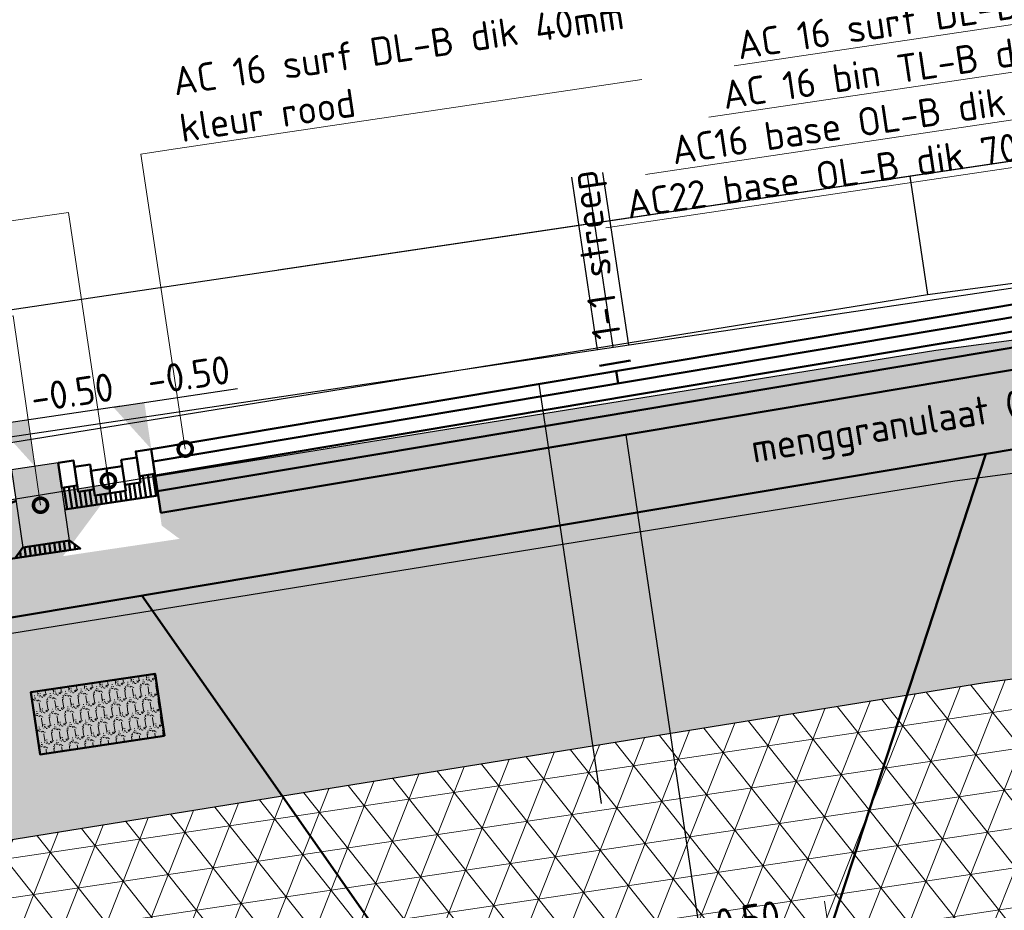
# Model space of a CAD drawing. Header units: metres. Extents: x 0 to 269924, y 0 to 933292.
# Tile 60 of 247: x 133862.5 to 133865.63, y 465862.05 to 465864.89. Entities that reach past the tile are written whole.
import ezdxf
from ezdxf import colors
from ezdxf.entities.mleader import LeaderData, LeaderLine
from ezdxf.math import Vec2, Vec3

# ---------------------------------------------------------------- set-up
doc = ezdxf.new("R2010")
doc.units = ezdxf.units.M
doc.linetypes.add('AL-NAP_LIJN', pattern=[15.25, 12, -1.5, 0.25, -1.5])
for name, color, linetype, lineweight in [('B-WE-GW-GROND-AD-50', 253, 'Continuous', 18), ('B-WE-MO-BODEM-AD-50', 253, 'Continuous', 18), ('B-WE-VH-VERHARDING-GD', 253, 'Continuous', 25), ('B-WE-VH-VERHARDING_FUNDERING-AD-50', 253, 'Continuous', 18), ('N-WE-GW-SLEUF-GD', 90, 'Continuous', 50), ('N-WE-KL-ET_LS_OV_LICHTMAST-S', 190, 'Continuous', 25), ('N-WE-VH-KANTOPSLUITING_OPSLUITBAND-SD', 150, 'Continuous', 25), ('N-WE-VH-M', 7, 'Continuous', 18), ('N-WE-VH-VERHARDING-GD', 7, 'Continuous', 50), ('N-WE-VH-VERHARDING-T18', 10, 'Continuous', 18), ('X-XX-AL-NAP-GD', 7, 'AL-NAP_LIJN', 25), ('X-XX-AL-PEILMAAT-SD', 7, 'Continuous', 25)]:
    doc.layers.add(name, color=color, linetype=linetype, lineweight=lineweight)
doc.layers.add('N-WE-KL-TRACE-GD', color=30, linetype='Continuous', lineweight=50, true_color=0xff7f00)
doc.layers.add('N-WE-OG-ZONE_LEIDINGSTROOK-AD-50', color=30, linetype='Continuous', lineweight=18, true_color=0xff7f00)
doc.layers.add('X-XX-AL-HULPLIJN-GD', color=30, linetype='Continuous', lineweight=25, plot=False)
doc.styles.add('NLCS-ISO', font='NLCS-ISO.ttf')
doc.styles.add('NLCS-ISO-M200-T18', font='NLCS-ISO.ttf', dxfattribs={"height": 0.36})
doc.styles.add('NLCS-ISO-M50-T18', font='NLCS-ISO.ttf', dxfattribs={"height": 0.09000000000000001})
doc.dimstyles.new('NLCS-M50-T18-SCHRAP_L2_H2', dxfattribs={"dimscale": 0.05, "dimtxt": 2.5, "dimasz": 1.008, "dimexe": 2, "dimexo": 2, "dimgap": 0.7, "dimtad": 1, "dimzin": 0, "dimdsep": 46, "dimtxsty": 'NLCS-ISO-M50-T18', "dimblk": 'OBLIQUE', "dimcen": 0, "dimdle": 2, "dimclrd": 256, "dimclre": 256, "dimclrt": 10, "dimazin": 0, "dimtfac": 1, "dimtdec": 3, "dimtofl": 0, "dimtmove": 0, "dimatfit": 3, "dimldrblk": 'OBLIQUE', "dimfxl": 2, "dimfxlon": 1, "dimtfillclr": 256, "dimtolj": 1, "dimtzin": 0, "dimlwd": -1, "dimlwe": -1, "dimarcsym": 0})

# ---------------------------------------------------------------- blocks, each defined once
blk = doc.blocks.new('*U365')
blk.add_hatch(color=8).paths.add_polyline_path([(0.1499999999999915, -0.25), (-1.530808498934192e-17, -0.25), (1.530808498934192e-17, 3.749399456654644e-33), (0.1499999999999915, -1.836970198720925e-17)])
at = {"layer": 'N-WE-VH-VERHARDING-GD', "linetype": 'Continuous'}
h = blk.add_hatch(dxfattribs=at)
h.set_pattern_fill('ANSI31', color=256, scale=0.005, angle=45, style=0)
h.set_pattern_definition([(90, (89116.59644468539, 436374.8204160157), (-0.01587500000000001, 3.469446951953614e-18), [])])
h.paths.add_polyline_path([(0.1499999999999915, -0.25), (-2.329160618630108e-11, -0.2500000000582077), (-0.03000000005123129, -0.2800000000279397), (0.1799999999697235, -0.2800000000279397)])
at = {"flags": 128}
blk.add_lwpolyline([(0.1499999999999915, -0.25), (-1.530808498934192e-17, -0.25), (1.530808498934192e-17, 3.749399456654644e-33), (0.1499999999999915, -1.836970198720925e-17)], close=True, dxfattribs=at)
at = {"layer": 'N-WE-VH-VERHARDING-GD', "linetype": 'Continuous'}
for p, q in [((0.3499999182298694, -0.1499999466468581), (0.1499999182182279, -0.09999994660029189)), ((0.4499999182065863, -0.279999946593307), (0.3499999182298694, -0.1499999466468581)), ((0.1799999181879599, -0.2799999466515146), (0.4499999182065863, -0.279999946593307))]:
    blk.add_line(p, q, dxfattribs=at)
at = {"layer": 'N-WE-VH-VERHARDING-GD', "linetype": 'Continuous', "flags": 128}
blk.add_lwpolyline([(0.1499999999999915, -0.25), (-2.329160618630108e-11, -0.2500000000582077), (-0.03000000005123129, -0.2800000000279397), (0.1799999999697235, -0.2800000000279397)], close=True, dxfattribs=at)
blk = doc.blocks.new('_Oblique')
at = {"color": 0, "linetype": 'ByBlock', "lineweight": -2}
blk.add_line((-0.5, -0.5), (0.5, 0.5), dxfattribs=at)
blk = doc.blocks.new('*D394')
at = {"layer": 'Defpoints', "color": 0, "transparency": 16777216}
for p in [(-1.650000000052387, -0.0283636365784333), (-4.151816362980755, -0.07568177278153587), (-4.151816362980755, -3.084751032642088)]:
    blk.add_point(p, dxfattribs=at)
at = {"layer": 'N-WE-VH-VERHARDING-GD', "transparency": 16777216}
for p, q in [((-4.151816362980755, -2.984751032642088), (-4.151816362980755, -3.184751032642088)), ((-1.650000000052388, -2.984751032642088), (-1.650000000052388, -3.184751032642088)), ((-1.550000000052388, -3.084751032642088), (-4.251816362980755, -3.084751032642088))]:
    blk.add_line(p, q, dxfattribs=at)
at = {"layer": 'N-WE-VH-VERHARDING-GD', "transparency": 16777216, "xscale": 0.0504, "yscale": 0.0504, "zscale": 0.0504, "rotation": 180}
blk.add_blockref('_Oblique', (-4.151816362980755, -3.084751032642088), dxfattribs=at)
at = {"layer": 'N-WE-VH-VERHARDING-GD', "transparency": 16777216, "xscale": 0.0504, "yscale": 0.0504, "zscale": 0.0504}
blk.add_blockref('_Oblique', (-1.650000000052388, -3.084751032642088), dxfattribs=at)
at = {"layer": 'N-WE-VH-VERHARDING-GD', "color": 10, "transparency": 16777216, "insert": (-2.900908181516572, -2.929751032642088), "char_height": 0.09000000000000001, "attachment_point": 5, "style": 'NLCS-ISO-M50-T18'}
blk.add_mtext('\\A1;rijbaan\\P2.50', dxfattribs=at)
blk = doc.blocks.new('*D395')
at = {"layer": 'Defpoints', "color": 0, "transparency": 16777216}
for p in [(-4.151816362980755, -0.07568177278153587), (-5.650000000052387, -0.1040000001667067), (-5.650000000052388, -3.084751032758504)]:
    blk.add_point(p, dxfattribs=at)
at = {"layer": 'N-WE-VH-VERHARDING-GD', "transparency": 16777216}
for p, q in [((-5.650000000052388, -2.984751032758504), (-5.650000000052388, -3.184751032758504)), ((-4.151816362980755, -2.984751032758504), (-4.151816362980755, -3.184751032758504)), ((-4.051816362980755, -3.084751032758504), (-5.750000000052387, -3.084751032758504))]:
    blk.add_line(p, q, dxfattribs=at)
at = {"layer": 'N-WE-VH-VERHARDING-GD', "transparency": 16777216, "xscale": 0.0504, "yscale": 0.0504, "zscale": 0.0504, "rotation": 180}
blk.add_blockref('_Oblique', (-5.650000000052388, -3.084751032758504), dxfattribs=at)
at = {"layer": 'N-WE-VH-VERHARDING-GD', "transparency": 16777216, "xscale": 0.0504, "yscale": 0.0504, "zscale": 0.0504}
blk.add_blockref('_Oblique', (-4.151816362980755, -3.084751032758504), dxfattribs=at)
at = {"layer": 'N-WE-VH-VERHARDING-GD', "color": 10, "transparency": 16777216, "insert": (-4.900908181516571, -2.929751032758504), "char_height": 0.09000000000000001, "attachment_point": 5, "style": 'NLCS-ISO-M50-T18'}
blk.add_mtext('\\A1;rijstrook\\P1.50', dxfattribs=at)
blk = doc.blocks.new('_DotSmall')
at = {"color": 0, "linetype": 'ByBlock', "const_width": 0.5}
blk.add_lwpolyline([(-0.0625, 0, 1), (0.0625, 0, 1)], format="xyb", close=True, dxfattribs=at)
blk = doc.blocks.new('*D397')
at = {"layer": 'Defpoints', "color": 0, "transparency": 16777216}
for p in [(-5.949999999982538, -0.1040000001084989), (-5.650000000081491, -0.1040000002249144), (-5.949999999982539, -3.084751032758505)]:
    blk.add_point(p, dxfattribs=at)
at = {"layer": 'N-WE-VH-VERHARDING-GD', "transparency": 16777216}
for p, q in [((-5.949999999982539, -2.984751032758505), (-5.949999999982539, -3.184751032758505)), ((-5.650000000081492, -2.984751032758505), (-5.650000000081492, -3.184751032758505)), ((-5.550000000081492, -3.084751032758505), (-6.049999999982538, -3.084751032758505))]:
    blk.add_line(p, q, dxfattribs=at)
at = {"layer": 'N-WE-VH-VERHARDING-GD', "transparency": 16777216, "xscale": 0.0504, "yscale": 0.0504, "zscale": 0.0504, "rotation": 180}
blk.add_blockref('_Oblique', (-5.949999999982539, -3.084751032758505), dxfattribs=at)
at = {"layer": 'N-WE-VH-VERHARDING-GD', "transparency": 16777216, "xscale": 0.0504, "yscale": 0.0504, "zscale": 0.0504}
blk.add_blockref('_Oblique', (-5.650000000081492, -3.084751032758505), dxfattribs=at)
at = {"layer": 'N-WE-VH-VERHARDING-GD', "color": 10, "transparency": 16777216, "insert": (-5.800000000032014, -2.929751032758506), "char_height": 0.09000000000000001, "attachment_point": 5, "style": 'NLCS-ISO-M50-T18'}
blk.add_mtext('\\A1;molgoot\\P0.30', dxfattribs=at)
blk = doc.blocks.new('PROFIEL 4')
at = {"layer": 'B-WE-GW-GROND-AD-50'}
h = blk.add_hatch(dxfattribs=at)
h.set_pattern_fill('AGW-GROND_TEELAARDE-SO', color=256, scale=0.05, angle=-8.452767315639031, pattern_type=2)
h.set_pattern_definition([(90, (831.9988096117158, -489.0028720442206), (-0.05, 3.035766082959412e-17), [])])
edge = h.paths.add_edge_path()
edge.add_line((15.455385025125, -0.3400000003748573), (13.455385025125, -0.430000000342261))
edge.add_line((13.455385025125, -0.430000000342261), (13.45452770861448, -0.4846715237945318))
edge.add_line((13.45452770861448, -0.4846715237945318), (13.4526646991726, -0.6034766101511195))
edge.add_line((13.4526646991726, -0.6034766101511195), (13.45256275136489, -0.6099778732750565))
edge.add_line((13.45256275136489, -0.6099778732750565), (13.865925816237, -1.036511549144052))
edge.add_line((13.865925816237, -1.036511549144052), (13.90661290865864, -1.07849501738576))
edge.add_arc((13.93538502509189, -1.070000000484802), 0.02999999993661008, 179.9999998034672, 196.4493262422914, ccw=False)
edge.add_arc((13.93538502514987, -1.07000000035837), 0.02999999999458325, 4.4935291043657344e-08, 180.0000000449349, ccw=False)
edge.add_arc((13.93538502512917, -1.070000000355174), 0.03000000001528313, -108.24611528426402, 3.883201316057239e-08, ccw=False)
edge.add_line((13.92599204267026, -1.098491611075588), (14.50565436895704, -1.696623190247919))
edge.add_line((14.50565436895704, -1.696623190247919), (15.4553850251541, -1.696623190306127))
edge.add_line((15.4553850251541, -1.696623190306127), (15.455385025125, -0.3400000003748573))
edge = h.paths.add_edge_path(flags=16)
edge.add_arc((14.63538502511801, -1.219999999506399), 0.02000000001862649, 0, 360)
edge = h.paths.add_edge_path(flags=16)
edge.add_arc((14.39538502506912, -1.360000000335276), 0.04999999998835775, 0, 360)
edge = h.paths.add_edge_path(flags=16)
edge.add_arc((14.22538502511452, -1.220000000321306), 0.02000000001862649, 0, 360)
edge = h.paths.add_edge_path(flags=16)
edge.add_arc((14.13538502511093, -1.109999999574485), 0.01999999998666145, 180.0000000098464, 299.9999999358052, ccw=False)
edge.add_arc((14.13538502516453, -1.109999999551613), 0.02000000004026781, 59.99999992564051, 180.0000000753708, ccw=False)
edge.add_arc((14.15538502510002, -1.109999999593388), 0.02000000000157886, -1.1394018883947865e-07, 119.999999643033, ccw=False)
edge.add_arc((14.15538502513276, -1.109999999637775), 0.01999999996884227, -120.0000002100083, 1.3219619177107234e-08, ccw=False)
h.paths.add_polyline_path([(7.078332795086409, -0.4200000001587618), (5.758332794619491, -0.4048275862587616), (5.758332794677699, -1.683323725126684), (6.024096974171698, -1.683323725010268), (6.66589223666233, -1.025221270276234), (7.08059071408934, -0.5999858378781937)])
at = {"layer": 'B-WE-MO-BODEM-AD-50'}
h = blk.add_hatch(dxfattribs=at)
h.set_pattern_fill('AMO-BODEM_ZAND-SO', color=256, scale=0.05, angle=-1.286799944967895e-09, pattern_type=2)
h.set_pattern_definition([(37.49999999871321, (-133811.2377569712, -466537.521443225), (-0.003149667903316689, 0.09634118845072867), [0, -0.076, 0, -0.08499999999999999, 0, -0.08124999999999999]), (7.499999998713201, (-133811.2377569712, -466537.521443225), (0.08848883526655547, 0.1411073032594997), [0, -0.041, 0, -0.0685, 0, -0.02625]), (327.4999999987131, (-133811.2992569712, -466537.521443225), (0.1557070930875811, 0.0002829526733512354), [0, -0.025, 0, -0.09, 0, -0.1175]), (317.4999999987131, (-133811.2992569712, -466537.521443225), (0.1503063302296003, 0.04388377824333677), [0, -0.0125, 0, -0.05899999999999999, 0, -0.06749999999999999])])
h.paths.add_polyline_path([(10.2648989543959, -1.630122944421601), (14.50565436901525, -1.696623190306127), (13.92599204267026, -1.098491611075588, -0.2461073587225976), (13.90661290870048, -1.07849501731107), (13.8659258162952, -1.036511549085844), (13.44597744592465, -1.029926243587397), (10.26591813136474, -0.9800590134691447), (7.085859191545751, -1.019952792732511), (6.66589223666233, -1.025221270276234), (6.024096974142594, -1.683323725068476)])
h.paths.add_polyline_path([(13.5353850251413, -1.209999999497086, -1), (13.49538502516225, -1.209999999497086, -1)], flags=16)
h.paths.add_polyline_path([(13.6253850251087, -1.209999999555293, -1), (13.58538502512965, -1.209999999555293, -1)], flags=16)
h.paths.add_polyline_path([(14.29538502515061, -1.53000000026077, -1), (14.21538502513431, -1.53000000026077, -1)], flags=16)
h = blk.add_hatch(dxfattribs=at)
h.set_pattern_fill('AVH-FUNDERING_EPS-SO', color=256, scale=0.025, angle=-8.452767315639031, pattern_type=2)
h.set_pattern_definition([(359.9999999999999, (831.9988096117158, -489.0028720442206), (6.938893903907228e-17, 0.125), []), (59.99999999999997, (831.9988096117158, -489.0028720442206), (-0.1082531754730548, 0.06250000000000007), []), (120, (831.9988096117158, -489.0028720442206), (-0.1082531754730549, -0.06249999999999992), [])])
h.paths.add_polyline_path([(6.024096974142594, -1.683323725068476), (5.758332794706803, -1.686657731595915), (5.758332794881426, -4.233123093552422), (15.45538502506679, -4.229532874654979), (15.455385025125, -1.696623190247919), (14.50565436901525, -1.696623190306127), (10.2648989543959, -1.630122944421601)])
at = {"layer": 'B-WE-VH-VERHARDING_FUNDERING-AD-50'}
h = blk.add_hatch(dxfattribs=at)
h.set_pattern_fill('AVH-FUNDERING_02-SO', color=256, scale=0.25, angle=-1.286799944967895e-09, pattern_type=2)
h.set_pattern_definition([(359.9999999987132, (-451.8698702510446, -5.988449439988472), (0.2500000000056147, 0.2499999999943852), [0.03124999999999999, -0.2187499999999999]), (90, (-451.8698702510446, -5.988449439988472), (-0.2499999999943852, 0.2500000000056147), [0.03125, -0.21875]), (134.9999999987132, (-451.8386202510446, -5.988449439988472), (-0.2499999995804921, 5.614737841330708e-12), [0.044194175, -0.3093592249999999]), (359.9999999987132, (-451.8386202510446, -5.847824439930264), (0.2500000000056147, 0.2499999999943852), [0.03124999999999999, -0.2187499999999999]), (44.99999999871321, (-451.8229952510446, -5.863449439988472), (5.6147239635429e-12, 0.2499999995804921), [0.022097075, -0.3314563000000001]), (134.9999999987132, (-451.8229952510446, -5.863449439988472), (-0.2499999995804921, 5.614737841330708e-12), [0.022097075, -0.3314563]), (359.9999999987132, (-451.7448702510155, -5.785324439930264), (0.2500000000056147, 0.2499999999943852), [0.04419417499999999, -0.2058058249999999]), (44.99999999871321, (-451.7448702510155, -5.785324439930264), (5.6147239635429e-12, 0.2499999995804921), [0.03125000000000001, -0.3223034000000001]), (134.9999999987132, (-451.700676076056, -5.785324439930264), (-0.2499999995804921, 5.614737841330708e-12), [0.03125, -0.3223034]), (90, (-451.6979952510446, -5.925949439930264), (-0.2499999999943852, 0.2500000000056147), [0.03125, -0.21875]), (44.99999999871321, (-451.6979952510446, -5.925949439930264), (5.6147239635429e-12, 0.2499999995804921), [0.022097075, -0.3314563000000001]), (134.9999999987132, (-451.6823702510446, -5.910324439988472), (-0.2499999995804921, 5.614737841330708e-12), [0.022097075, -0.3314563]), (359.9999999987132, (-451.8386202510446, -5.925949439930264), (0.2500000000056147, 0.2499999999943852), [0.015625, -0.209375]), (359.9999999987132, (-451.6511202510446, -5.863449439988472), (0.2500000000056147, 0.2499999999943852), [0.015625, -0.209375]), (90, (-451.7292452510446, -5.832199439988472), (-0.2499999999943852, 0.2500000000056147), [0.015625, -0.209375]), (134.9999999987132, (-451.6979952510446, -5.972824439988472), (-0.2499999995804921, 5.614737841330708e-12), [0.022097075, -0.3314563]), (134.9999999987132, (-451.8073702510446, -5.800949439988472), (-0.2499999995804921, 5.614737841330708e-12), [0.022097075, -0.3314563]), (44.99999999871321, (-451.7526827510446, -5.906418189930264), (5.6147239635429e-12, 0.2499999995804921), [0.022097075, -0.3314563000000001]), (90, (-451.7839327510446, -5.957199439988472), (-0.2499999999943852, 0.2500000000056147), [0.00390625, -0.24609375]), (90, (-451.7722140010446, -5.851730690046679), (-0.2499999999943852, 0.2500000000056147), [0.00390625, -0.24609375]), (90, (-451.6550265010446, -5.808761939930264), (-0.2499999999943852, 0.2500000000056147), [0.00390625, -0.24609375]), (90, (-451.6511202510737, -5.941574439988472), (-0.2499999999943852, 0.2500000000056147), [0.00390625, -0.24609375])])
h.paths.add_polyline_path([(10.26591813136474, -0.9800590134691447), (13.44597744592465, -1.029926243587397), (13.8659258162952, -1.036511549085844), (13.45256275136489, -0.6099778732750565), (10.26657667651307, -0.5600177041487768), (7.748332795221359, -0.5916090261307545), (7.748332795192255, -0.7499966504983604), (7.798332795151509, -0.7999966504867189), (7.423332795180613, -0.7999966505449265), (7.598332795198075, -0.6249966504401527), (7.598332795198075, -0.5934907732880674), (7.080590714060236, -0.5999858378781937), (6.66589223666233, -1.025221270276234), (7.085859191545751, -1.019952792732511)])
at = {"layer": 'N-WE-OG-ZONE_LEIDINGSTROOK-AD-50'}
h = blk.add_hatch(dxfattribs=at)
h.set_pattern_fill('ARO-ZONE_LEIDINGSTROOK-SO', color=256, scale=0.05, angle=-8.452767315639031, pattern_type=2)
h.set_pattern_definition([(179.9999999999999, (7.25033279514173, -1.265908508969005), (-6.071532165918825e-18, -0.05), [0.002, -0.048]), (165.963757, (7.25233279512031, -1.266408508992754), (-0.05000000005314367, -6.508785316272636e-10), [0.002061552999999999, -0.2040937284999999]), (153.434949, (7.25433279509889, -1.267408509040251), (-0.05000000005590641, -3.781364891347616e-10), [0.002236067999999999, -0.109567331]), (143.130102, (7.256332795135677, -1.268908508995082), (-0.1499999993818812, 0.1000000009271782), [0.0025, -0.2475]), (135, (7.257332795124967, -1.26990850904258), (-0.04999999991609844, 3.469446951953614e-18), [0.0014142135, -0.06929646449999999]), (135, (7.258832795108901, -1.271408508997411), (-0.04999999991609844, 3.469446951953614e-18), [0.0021213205, -0.06858935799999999]), (116.565051, (7.259832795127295, -1.273408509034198), (-0.05000000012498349, 0.05000000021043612), [0.002236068, -0.109567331]), (108.434949, (7.260832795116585, -1.276408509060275), (-0.05000000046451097, 0.09999999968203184), [0.0031622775, -0.1549516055]), (90, (7.260832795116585, -1.278408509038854), (-0.05, 2.602085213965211e-18), [0.002, -0.048]), (0, (7.296332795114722, -1.265908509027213), (0, 0.05), [0.002, -0.048]), (14.036243, (7.294332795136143, -1.266408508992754), (0.1500000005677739, 0.04999999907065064), [0.002061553, -0.2040937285]), (26.56505099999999, (7.292332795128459, -1.267408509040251), (0.05000000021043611, 0.05000000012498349), [0.002236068, -0.109567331]), (36.86989799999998, (7.290332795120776, -1.268908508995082), (0.04999999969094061, 0.05000000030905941), [0.0025, -0.2475]), (45, (7.289332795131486, -1.26990850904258), (8.673617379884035e-19, 0.04999999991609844), [0.0014142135, -0.0692964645]), (45, (7.287832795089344, -1.271408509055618), (8.673617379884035e-19, 0.04999999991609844), [0.0021213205, -0.068589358]), (63.434949, (7.286832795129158, -1.273408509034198), (-3.781364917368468e-10, 0.05000000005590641), [0.002236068, -0.109567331]), (71.565051, (7.285832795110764, -1.276408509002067), (-3.584179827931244e-12, 0.05000000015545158), [0.0031622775, -0.1549516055]), (90, (7.285832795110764, -1.278408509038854), (-0.05, 2.602085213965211e-18), [0.002, -0.048]), (179.9999999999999, (7.275332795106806, -1.310908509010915), (-6.071532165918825e-18, -0.05), [0.002, -0.048]), (194.036243, (7.277332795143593, -1.310408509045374), (-0.1500000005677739, -0.04999999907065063), [0.002061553, -0.2040937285]), (206.565051, (7.279332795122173, -1.309408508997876), (-0.05000000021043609, -0.05000000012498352), [0.002236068, -0.109567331]), (216.8698979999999, (7.281332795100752, -1.307908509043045), (-0.04999999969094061, -0.05000000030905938), [0.0025, -0.2475]), (225, (7.282332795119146, -1.306908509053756), (-8.673617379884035e-18, -0.04999999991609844), [0.0014142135, -0.06929646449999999]), (225, (7.283832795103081, -1.305408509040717), (-8.673617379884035e-18, -0.04999999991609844), [0.0021213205, -0.06858935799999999]), (243.434949, (7.284832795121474, -1.303408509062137), (3.781365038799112e-10, -0.05000000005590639), [0.002236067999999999, -0.109567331]), (251.565051, (7.285832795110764, -1.30040850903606), (3.584157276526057e-12, -0.05000000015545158), [0.003162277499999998, -0.1549516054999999]), (270, (7.285832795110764, -1.298408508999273), (0.05, -8.673617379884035e-18), [0.002, -0.048]), (0, (7.271332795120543, -1.310908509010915), (0, 0.05), [0.002, -0.048]), (345.9637569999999, (7.269332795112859, -1.310408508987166), (0.05000000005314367, 6.508784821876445e-10), [0.002061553, -0.2040937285]), (333.434949, (7.267332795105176, -1.309408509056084), (0.05000000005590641, 3.781364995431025e-10), [0.002236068, -0.109567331]), (323.1301020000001, (7.265332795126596, -1.307908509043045), (0.1499999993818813, -0.1000000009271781), [0.0025, -0.2475]), (314.9999999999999, (7.264332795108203, -1.306908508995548), (0.04999999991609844, -1.474514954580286e-17), [0.0014142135, -0.0692964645]), (314.9999999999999, (7.262832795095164, -1.305408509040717), (0.04999999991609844, -1.474514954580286e-17), [0.0021213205, -0.068589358]), (296.5650509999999, (7.261832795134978, -1.30340850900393), (0.05000000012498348, -0.05000000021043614), [0.002236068, -0.109567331]), (288.434949, (7.260832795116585, -1.30040850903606), (0.05000000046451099, -0.0999999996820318), [0.0031622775, -0.1549516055]), (270, (7.260832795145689, -1.298408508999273), (0.05, -8.673617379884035e-18), [0.002, -0.048]), (90, (7.285832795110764, -1.298408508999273), (-0.05, 2.602085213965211e-18), [0.02, -0.03]), (90, (7.260832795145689, -1.298408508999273), (-0.05, 2.602085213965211e-18), [0.02, -0.03])])
h.paths.add_polyline_path([(7.658332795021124, -1.413408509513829), (7.258332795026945, -1.413408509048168), (7.258332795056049, -1.213408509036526), (7.65833279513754, -1.213408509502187)])
at = {"layer": 'B-WE-VH-VERHARDING-GD'}
for points in [[(7.078332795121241, -0.4200000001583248), (10.26685891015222, -0.3800000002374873), (13.4553850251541, -0.4300000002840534)], [(7.080590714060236, -0.5999858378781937), (10.26657667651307, -0.5600177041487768), (13.45256275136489, -0.6099778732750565)], [(7.080590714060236, -0.5999858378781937), (6.66589223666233, -1.025221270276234), (7.085859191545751, -1.019952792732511), (10.26591813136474, -0.9800590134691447), (13.44597744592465, -1.029926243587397), (13.8659258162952, -1.036511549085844), (13.45256275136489, -0.6099778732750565)], [(13.8659258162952, -1.036511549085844), (14.50565436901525, -1.696623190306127), (10.2648989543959, -1.630122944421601), (6.024096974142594, -1.683323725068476), (6.66589223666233, -1.025221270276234)]]:
    blk.add_lwpolyline(points, dxfattribs=at)
at = {"layer": 'N-WE-KL-TRACE-GD'}
blk.add_lwpolyline([(7.658332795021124, -1.413408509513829), (7.258332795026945, -1.413408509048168), (7.258332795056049, -1.213408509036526), (7.65833279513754, -1.213408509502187)], close=True, dxfattribs=at)
at = {"layer": 'X-XX-AL-HULPLIJN-GD'}
blk.add_lwpolyline([(10.26685891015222, -1.746229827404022e-10), (10.26685891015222, -0.3800000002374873)], dxfattribs=at)
at = {"layer": 'X-XX-AL-NAP-GD'}
blk.add_lwpolyline([(20.23398783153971, 1.688022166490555e-09), (0, 0)], dxfattribs=at)
blk = doc.blocks.new('*D494')
at = {"layer": 'Defpoints', "color": 0, "transparency": 16777216}
for p in [(133865.0761469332, 465861.9844312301), (133865.0761469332, 465861.9844312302), (133864.6414783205, 465861.5078607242)]:
    blk.add_point(p, dxfattribs=at)
at = {"layer": 'N-WE-VH-M', "transparency": 16777216}
for p, q in [((133865.0761469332, 465861.9844312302), (133865.0614475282, 465862.0833449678)), ((133864.5962776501, 465861.8120204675), (133864.5668788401, 465862.0098479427)), ((133864.4826645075, 465861.8962348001), (133865.1750606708, 465861.9991306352))]:
    blk.add_line(p, q, dxfattribs=at)
at = {"layer": 'N-WE-VH-M', "transparency": 16777216, "xscale": 0.0504, "yscale": 0.0504, "zscale": 0.0504}
for p, rotation in [((133865.0761469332, 465861.9844312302), 8.452767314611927), ((133864.5815782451, 465861.9109342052), 188.4527673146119)]:
    blk.add_blockref('_Oblique', p, dxfattribs=dict(at, rotation=rotation))
at = {"layer": 'N-WE-VH-M', "color": 10, "transparency": 16777216, "insert": (133864.8171030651, 465862.0268137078), "char_height": 0.09000000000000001, "attachment_point": 5, "rotation": 8.452767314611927, "style": 'NLCS-ISO-M50-T18'}
blk.add_mtext('\\A1;0.50', dxfattribs=at)
blk = doc.blocks.new('SAL-PEILMAAT_INFRACAD_H01-SOD')
blk.add_line((-2, 3), (6, 3))
blk.add_solid([(-2, 3), (0, 3), (0, 0)])
at = {"style": 'NLCS-ISO'}
blk.add_attdef('...', (0.3999999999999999, 3.399999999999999), '', height=1.8, dxfattribs=at)
blk = doc.blocks.new('dwarsprofiel Muyeveld 50km')
at = {"layer": 'N-WE-VH-VERHARDING-GD', "linetype": 'Continuous'}
h = blk.add_hatch(dxfattribs=at)
h.set_pattern_fill('ANSI31', color=256, scale=0.1, angle=36.54723268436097, style=0)
h.set_pattern_definition([(90, (90742.28864632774, 436974.9657135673), (-0.015875, 8.673617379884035e-19), [])])
h.paths.add_polyline_path([(-5.650000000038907, -0.2539999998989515), (-5.65000000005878, -0.1840000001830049), (-5.700000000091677, -0.1840000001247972), (-5.700000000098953, -0.2040000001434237), (-5.750000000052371, -0.2040000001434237), (-5.750000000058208, -0.2240684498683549), (-5.800000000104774, -0.2240684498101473), (-5.850000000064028, -0.2240684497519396), (-5.850000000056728, -0.204000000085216), (-5.900000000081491, -0.2040000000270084), (-5.900000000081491, -0.1840000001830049), (-5.949999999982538, -0.1840000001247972), (-5.949999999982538, -0.2540000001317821)])
at = {"layer": 'N-WE-VH-VERHARDING-GD'}
for points in [[(-0.1500000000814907, -1.746229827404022e-10), (-5.650000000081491, -0.1040000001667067)], [(-0.1500000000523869, -0.04000715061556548), (-5.650000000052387, -0.1440071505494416)], [(-4.100000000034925, -0.04968644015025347), (-4.200000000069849, -0.05157734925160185)], [(-0.1500000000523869, -0.08501519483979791), (-5.650000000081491, -0.189015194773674)], [(-4.150000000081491, -0.115643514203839), (-4.150000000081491, -0.07563636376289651)], [(-5.750000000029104, -0.1240000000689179), (-5.750000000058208, -0.2240684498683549), (-5.800000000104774, -0.2240684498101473)], [(-5.750000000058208, -0.2040000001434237), (-5.700000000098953, -0.2040000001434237), (-5.700000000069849, -0.1240000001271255), (-5.750000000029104, -0.1240000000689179)], [(-5.650000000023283, -0.3090366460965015), (-5.650000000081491, -0.1040000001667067)], [(-5.800000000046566, -0.1440684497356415), (-5.75, -0.1440684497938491)], [(-0.1500000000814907, -0.1350241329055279), (-5.650000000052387, -0.239024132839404)], [(-0.1500000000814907, -0.2050366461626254), (-5.650000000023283, -0.3090366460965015)], [(0.2999999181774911, -0.279999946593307), (0.2999999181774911, -0.4465722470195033), (-6.399999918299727, -0.5732631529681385), (-6.399999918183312, -0.3839999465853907)], [(-5.950000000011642, -0.2540000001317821), (-5.649999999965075, -0.2539999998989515)]]:
    blk.add_lwpolyline(points, dxfattribs=at)
for points in [[(-5.950000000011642, -0.1040000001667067), (-5.900000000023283, -0.1040000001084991), (-5.899999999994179, -0.1840000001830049), (-5.950000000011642, -0.1840000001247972)], [(-5.900000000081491, -0.1240000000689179), (-5.850000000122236, -0.1239999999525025), (-5.850000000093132, -0.204000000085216), (-5.900000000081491, -0.2040000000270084)], [(-5.650000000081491, -0.1040000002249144), (-5.700000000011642, -0.1040000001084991), (-5.700000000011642, -0.1840000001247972), (-5.649999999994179, -0.1840000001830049)], [(-5.850000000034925, -0.1440684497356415), (-5.800000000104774, -0.1440684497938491), (-5.800000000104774, -0.2240684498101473), (-5.850000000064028, -0.2240684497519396)]]:
    blk.add_lwpolyline(points, close=True, dxfattribs=at)
at = {"layer": 'X-XX-AL-HULPLIJN-GD'}
for points in [[(-4.200000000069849, 0.5559858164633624), (-4.200000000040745, -1.164153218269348e-10)], [(-4.150000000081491, 0.5559858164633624), (-4.150000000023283, -1.164153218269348e-10)], [(-4.100000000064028, 0.5559858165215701), (-4.100000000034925, -5.820766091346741e-11)], [(-0.1500000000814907, 0.3999999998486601), (-7.316134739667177, 0.3999999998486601)], [(-0.1500000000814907, -1.164153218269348e-10), (-7.316134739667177, -1.746229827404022e-10)], [(-4.400000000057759, -0.08036363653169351), (-4.400000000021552, -1.430363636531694)], [(-4.150000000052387, -0.2806730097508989), (-4.149999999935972, -4.621240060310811)]]:
    blk.add_lwpolyline(points, dxfattribs=at)
at = {"layer": 'N-WE-VH-KANTOPSLUITING_OPSLUITBAND-SD', "xscale": -1}
blk.add_blockref('*U365', (-5.949999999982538, -0.1040000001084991), dxfattribs=at)
at = {"layer": 'N-WE-VH-VERHARDING-T18', "char_height": 0.09, "attachment_point": 5, "style": 'NLCS-ISO-M50-T18'}
for s, width, insert, rotation in [('1-1 streep', 2.613124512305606, (-4.150000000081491, 0.3000000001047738), 90.0000000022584), ('menggranulaat 0/31.5 dik 250mm', 2.079466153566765, (-2.8937631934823, -0.3818677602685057), 1.0832820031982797)]:
    blk.add_mtext_dynamic_manual_height_columns(s, width=width, gutter_width=0.45, heights=[0], dxfattribs=dict(at, insert=insert, rotation=rotation))
at = {"layer": 'N-WE-VH-VERHARDING-GD'}
for base, p1, p2, text, picture, middle in [((-4.151816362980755, -3.084751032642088), (-1.650000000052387, -0.02836363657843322), (-4.151816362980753, -0.07568177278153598), 'rijbaan\\P<>', '*D394', (-2.900908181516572, -2.929751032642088)), ((-5.650000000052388, -3.084751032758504), (-4.151816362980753, -0.07568177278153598), (-5.650000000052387, -0.1040000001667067), 'rijstrook\\P<>', '*D395', (-4.900908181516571, -2.929751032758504))]:
    dim = blk.add_linear_dim(base=base, p1=p1, p2=p2, angle=180, text=text, dimstyle='NLCS-M50-T18-SCHRAP_L2_H2', dxfattribs=at)
    dim.commit()
    dim.dimension.update_dxf_attribs({"geometry": picture, "text_midpoint": middle})
dim = blk.add_linear_dim(base=(-5.949999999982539, -3.084751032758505), p1=(-5.650000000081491, -0.1040000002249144), p2=(-5.949999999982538, -0.1040000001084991), angle=180, text='molgoot\\P<>', dimstyle='NLCS-M50-T18-SCHRAP_L2_H2', dxfattribs=at)
dim.commit()
dim.dimension.update_dxf_attribs({"geometry": '*D397', "text_midpoint": (-5.800000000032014, -3.084751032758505), "dimtype": 160})
at = {"layer": 'N-WE-VH-VERHARDING-T18'}
ml = blk.add_multileader_mtext('Standard', dxfattribs=at)
ml.set_content('molgoot 6 strekken straatbakstenen\\Pwaalformaat kleur hardsteen grijs\\Pstelpecie dik 50mm', color=256, style='NLCS-ISO-M50-T18')
ml.set_leader_properties(color=256, linetype='ByLayer', lineweight=-1)
ml.set_arrow_properties(name='DOTSMALL')
ml.build(insert=Vec2(0, 0))
ml.multileader.update_dxf_attribs({"text_left_attachment_type": 5, "text_right_attachment_type": 5, "dogleg_length": 0.09000000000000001, "arrow_head_size": 0.09})
ctx = ml.context
ctx.base_point, ctx.char_height, ctx.arrow_head_size, ctx.landing_gap_size, ctx.plane_origin = Vec3(-8.005000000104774, 0.6797614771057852), 0.09000000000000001, 0.09, 0.04500000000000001, Vec3(-3.802756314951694, -0.09984021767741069)
ctx.left_attachment, ctx.right_attachment = 5, 5
notes = []
notes.append((ctx, [(0, (1, 1, 0), (-5.800000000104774, 0.6797614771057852), (-1, 0), 0.09000000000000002, [(0, [(-5.80000000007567, -0.184068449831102)], 0, [])])]))
ctx.mtext.insert, ctx.mtext.rotation, ctx.mtext.flow_direction = Vec3(-7.960000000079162, 1.096761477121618), -0.1475286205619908, 5
ml = blk.add_multileader_mtext('Standard', dxfattribs=at)
ml.set_content('AC 16 surf DL-B dik 40mm\\Pkleur rood', color=256, style='NLCS-ISO-M50-T18')
ml.set_leader_properties(color=256, linetype='ByLayer', lineweight=-1)
ml.set_arrow_properties(name='DOTSMALL')
ml.build(insert=Vec2(0, 0))
ml.multileader.update_dxf_attribs({"text_left_attachment_type": 5, "text_right_attachment_type": 5, "dogleg_length": 0.09000000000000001, "arrow_head_size": 0.09})
ctx = ml.context
ctx.base_point, ctx.char_height, ctx.arrow_head_size, ctx.landing_gap_size, ctx.plane_origin, ctx.plane_x_axis, ctx.plane_y_axis = Vec3(-5.455119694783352, 0.8297578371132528), 0.09000000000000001, 0.09, 0.04500000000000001, Vec3(-5.642824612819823, -0.2973323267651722), Vec3(1, 2.886468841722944e-12), Vec3(-2.886468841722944e-12, 1)
ctx.left_attachment, ctx.right_attachment = 5, 5
notes.append((ctx, [(0, (1, 1, 0), (-5.545119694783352, 0.829757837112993), (1, 2.886502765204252e-12), 0.09000000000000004, [(0, [(-5.543159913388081, -0.1200813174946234)], 0, [])])]))
ctx.mtext.insert, ctx.mtext.text_direction, ctx.mtext.rotation, ctx.mtext.flow_direction = Vec3(-5.410119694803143, 1.087757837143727), Vec3(1, 2.886468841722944e-12), -0.1475286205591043, 5
ml = blk.add_multileader_mtext('Standard', dxfattribs=at)
ml.set_content('AC 16 surf DL-B dik 40mm', color=256, style='NLCS-ISO-M50-T18')
ml.set_leader_properties(color=256, linetype='ByLayer', lineweight=-1)
ml.set_arrow_properties(name='DOTSMALL')
ml.build(insert=Vec2(0, 0))
ml.multileader.update_dxf_attribs({"text_left_attachment_type": 5, "text_right_attachment_type": 5, "dogleg_length": 0.09000000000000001, "arrow_head_size": 0.09})
ctx = ml.context
ctx.base_point, ctx.char_height, ctx.arrow_head_size, ctx.landing_gap_size, ctx.plane_origin, ctx.plane_x_axis, ctx.plane_y_axis = Vec3(-3.662304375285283, 0.829757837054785), 0.09000000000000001, 0.09, 0.04500000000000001, Vec3(-1.926599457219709, -0.2973323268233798), Vec3(1, 1.942890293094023e-16), Vec3(-1.942890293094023e-16, 1)
ctx.left_attachment, ctx.right_attachment = 5, 5
notes.append((ctx, [(0, (1, 1, 0), (-2.024304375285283, 0.8297578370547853), (-1, -1.927470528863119e-16), 0.09000000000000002, [(0, [(-2.026264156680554, -0.05672525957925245)], 0, [])])]))
ctx.mtext.insert, ctx.mtext.text_direction, ctx.mtext.rotation, ctx.mtext.flow_direction = Vec3(-3.61730437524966, 0.9377578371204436), Vec3(1, 1.942890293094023e-16), -0.1475286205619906, 5
ml = blk.add_multileader_mtext('Standard', dxfattribs=at)
ml.set_content('AC 16 bin TL-B dik 45mm', color=256, style='NLCS-ISO-M50-T18')
ml.set_leader_properties(color=256, linetype='ByLayer', lineweight=-1)
ml.set_arrow_properties(name='DOTSMALL')
ml.build(insert=Vec2(0, 0))
ml.multileader.update_dxf_attribs({"text_left_attachment_type": 5, "text_right_attachment_type": 5, "dogleg_length": 0.09000000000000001, "arrow_head_size": 0.09})
ctx = ml.context
ctx.base_point, ctx.char_height, ctx.arrow_head_size, ctx.landing_gap_size, ctx.plane_origin, ctx.plane_x_axis, ctx.plane_y_axis = Vec3(-3.731304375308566, 0.6797578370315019), 0.09000000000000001, 0.09, 0.04500000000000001, Vec3(-2.076599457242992, -0.4473323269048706), Vec3(1, 1.942890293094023e-16), Vec3(-1.942890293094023e-16, 1)
ctx.left_attachment, ctx.right_attachment = 5, 5
notes.append((ctx, [(0, (1, 1, 0), (-2.174304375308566, 0.6797578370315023), (-1, -1.927470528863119e-16), 0.09000000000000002, [(0, [(-2.176052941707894, -0.104273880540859)], 0, [])])]))
ctx.mtext.insert, ctx.mtext.text_direction, ctx.mtext.rotation, ctx.mtext.flow_direction = Vec3(-3.686304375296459, 0.7877578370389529), Vec3(1, 1.942890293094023e-16), -0.1475286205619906, 5
ml = blk.add_multileader_mtext('Standard', dxfattribs=at)
ml.set_content('opsluitband 150x250\\Pstelpecie dik 50mm', color=256, style='NLCS-ISO-M50-T18')
ml.set_leader_properties(color=256, linetype='ByLayer', lineweight=-1)
ml.set_arrow_properties(name='DOTSMALL')
ml.build(insert=Vec2(0, 0))
ml.multileader.update_dxf_attribs({"text_left_attachment_type": 5, "text_right_attachment_type": 5, "dogleg_length": 0.09000000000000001, "arrow_head_size": 0.09})
ctx = ml.context
ctx.base_point, ctx.char_height, ctx.arrow_head_size, ctx.landing_gap_size, ctx.plane_origin = Vec3(-7.282793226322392, 0.3797614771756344), 0.09000000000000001, 0.09, 0.04500000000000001, Vec3(-4.025549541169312, -0.09984021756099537)
ctx.left_attachment, ctx.right_attachment = 5, 5
notes.append((ctx, [(0, (1, 1, 0), (-6.022793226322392, 0.3797614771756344), (-1, 0), 0.09000000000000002, [(0, [(-6.025000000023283, -0.2290000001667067)], 0, [])])]))
ctx.mtext.insert, ctx.mtext.rotation, ctx.mtext.flow_direction = Vec3(-7.2377932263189, 0.6467614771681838), -0.1475286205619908, 5
ml = blk.add_multileader_mtext('Standard', dxfattribs=at)
ml.set_content('AC16 base OL-B dik 50mm', color=256, style='NLCS-ISO-M50-T18')
ml.set_leader_properties(color=256, linetype='ByLayer', lineweight=-1)
ml.set_arrow_properties(name='DOTSMALL')
ml.build(insert=Vec2(0, 0))
ml.multileader.update_dxf_attribs({"text_left_attachment_type": 5, "text_right_attachment_type": 5, "dogleg_length": 0.09000000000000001, "arrow_head_size": 0.09})
ctx = ml.context
ctx.base_point, ctx.char_height, ctx.arrow_head_size, ctx.landing_gap_size, ctx.plane_origin, ctx.plane_x_axis, ctx.plane_y_axis = Vec3(-3.917304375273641, 0.5297578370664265), 0.09000000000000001, 0.09, 0.04500000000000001, Vec3(-2.226599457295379, -0.5973323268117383), Vec3(1, 1.942890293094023e-16), Vec3(-1.942890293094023e-16, 1)
ctx.left_attachment, ctx.right_attachment = 5, 5
notes.append((ctx, [(0, (1, 1, 0), (-2.324304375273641, 0.5297578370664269), (-1, -1.927470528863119e-16), 0.09000000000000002, [(0, [(-2.32588246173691, -0.1523898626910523)], 0, [])])]))
ctx.mtext.insert, ctx.mtext.text_direction, ctx.mtext.rotation, ctx.mtext.flow_direction = Vec3(-3.872304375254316, 0.6377578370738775), Vec3(1, 1.942890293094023e-16), -0.1475286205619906, 5
ml = blk.add_multileader_mtext('Standard', dxfattribs=at)
ml.set_content('AC22 base OL-B dik 70mm', color=256, style='NLCS-ISO-M50-T18')
ml.set_leader_properties(color=256, linetype='ByLayer', lineweight=-1)
ml.set_arrow_properties(name='DOTSMALL')
ml.build(insert=Vec2(0, 0))
ml.multileader.update_dxf_attribs({"text_left_attachment_type": 5, "text_right_attachment_type": 5, "dogleg_length": 0.09000000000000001, "arrow_head_size": 0.09})
ctx = ml.context
ctx.base_point, ctx.char_height, ctx.arrow_head_size, ctx.landing_gap_size, ctx.plane_origin, ctx.plane_x_axis, ctx.plane_y_axis = Vec3(-4.085304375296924, 0.3797578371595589), 0.09000000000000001, 0.09, 0.04500000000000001, Vec3(-2.37659945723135, -0.7473323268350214), Vec3(1, 1.942890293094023e-16), Vec3(-1.942890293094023e-16, 1)
ctx.left_attachment, ctx.right_attachment = 5, 5
notes.append((ctx, [(0, (1, 1, 0), (-2.474304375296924, 0.3797578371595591), (-1, -1.927470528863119e-16), 0.09000000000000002, [(0, [(-2.475882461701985, -0.2190548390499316)], 0, [])])]))
ctx.mtext.insert, ctx.mtext.text_direction, ctx.mtext.rotation, ctx.mtext.flow_direction = Vec3(-4.040304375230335, 0.4877578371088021), Vec3(1, 1.942890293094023e-16), -0.1475286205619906, 5
for ctx, leaders in notes:
    for number, flags, end, landing, length, lines in leaders:
        leader = LeaderData()
        leader.index, (leader.has_last_leader_line, leader.has_dogleg_vector, leader.attachment_direction) = number, flags
        leader.last_leader_point, leader.dogleg_vector, leader.dogleg_length = Vec3(end), Vec3(landing), length
        for number, points, colour, breaks in lines:
            line = LeaderLine()
            line.index, line.vertices, line.color, line.breaks = number, Vec3.list(points), colors.encode_raw_color(colour), breaks
            leader.lines.append(line)
        ctx.leaders.append(leader)

msp = doc.modelspace()

# ---------------------------------------------------------------- block references
at = {"layer": 'N-WE-VH-VERHARDING-GD', "rotation": 8.452767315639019}
msp.add_blockref('PROFIEL 4', (133855.17779518, 465862.8816788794), dxfattribs=at)

# ---------------------------------------------------------------- next in the draw order: linework, layer by layer
at = {"layer": 'N-WE-GW-SLEUF-GD'}
for p, q in [((133864.9347328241, 465861.5514407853), (133865.574458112, 465863.5072627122)), ((133862.8890736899, 465863.0561463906), (133864.0368680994, 465861.4180106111))]:
    msp.add_line(p, q, dxfattribs=at)
at = {"layer": 'X-XX-AL-HULPLIJN-GD', "flags": 128}
msp.add_lwpolyline([(133862.8890736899, 465863.0561463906), (133865.574458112, 465863.5072627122)], dxfattribs=at)

# ---------------------------------------------------------------- next in the draw order: block references
at = {"layer": 'N-WE-KL-ET_LS_OV_LICHTMAST-S', "rotation": 8.452767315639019}
msp.add_blockref('dwarsprofiel Muyeveld 50km', (133868.4924576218, 465864.4559558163), dxfattribs=at)
at = {"layer": 'X-XX-AL-PEILMAAT-SD', "xscale": 0.05, "yscale": 0.05, "zscale": 0.05, "rotation": 8.452767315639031}
for p in [(133862.9191188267, 465863.522569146), (133862.5486405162, 465863.4675129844)]:
    msp.add_blockref('SAL-PEILMAAT_INFRACAD_H01-SOD', p, dxfattribs=at).add_auto_attribs({'...': '-0.50'})

# ---------------------------------------------------------------- next in the draw order: dimensions: what is measured, and where the dimension line sits
at = {"layer": 'N-WE-VH-M'}
dim = msp.add_linear_dim(base=(133865.0761469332, 465861.9844312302), p1=(133864.6414783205, 465861.5078607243), p2=(133865.0761469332, 465861.9844312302), angle=8.452767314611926, dimstyle='NLCS-M50-T18-SCHRAP_L2_H2', dxfattribs=at)
dim.commit()
dim.dimension.update_dxf_attribs({"geometry": '*D494', "text_midpoint": (133864.8288625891, 465861.9476827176), "dimtype": 160})

# ---------------------------------------------------------------- next in the draw order: leaders
at = {"layer": 'N-WE-VH-VERHARDING-T18'}
ml = msp.add_multileader_mtext('Standard', dxfattribs=at)
ml.set_content('', color=256, style='NLCS-ISO-M200-T18')
ml.set_leader_properties(color=256, linetype='ByLayer', lineweight=-1)
ml.build(insert=Vec2(0, 0))
ml.multileader.update_dxf_attribs({"has_dogleg": 0, "text_left_attachment_type": 5, "text_right_attachment_type": 5, "dogleg_length": 0.36, "arrow_head_size": 0.36})
ctx = ml.context
ctx.base_point, ctx.char_height, ctx.arrow_head_size, ctx.landing_gap_size, ctx.plane_origin = Vec3(135697.3917517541, 466805.7658595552), 0.36, 0.36, 0.18, Vec3(135695.696623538, 466805.188890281)
ctx.left_attachment, ctx.right_attachment = 5, 5
notes = []
notes.append((ctx, [(0, (0, 0, 0), (0, 0), (1, 0), 1, [])]))
ctx.mtext.insert, ctx.mtext.rotation, ctx.mtext.flow_direction = Vec3(135697.5717517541, 466806.1258595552), -0.1475286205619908, 5
for ctx, leaders in notes:
    for number, flags, end, landing, length, lines in leaders:
        leader = LeaderData()
        leader.index, (leader.has_last_leader_line, leader.has_dogleg_vector, leader.attachment_direction) = number, flags
        leader.last_leader_point, leader.dogleg_vector, leader.dogleg_length = Vec3(end), Vec3(landing), length
        for number, points, colour, breaks in lines:
            line = LeaderLine()
            line.index, line.vertices, line.color, line.breaks = number, Vec3.list(points), colors.encode_raw_color(colour), breaks
            leader.lines.append(line)
        ctx.leaders.append(leader)

doc.saveas('drawing.dxf')
